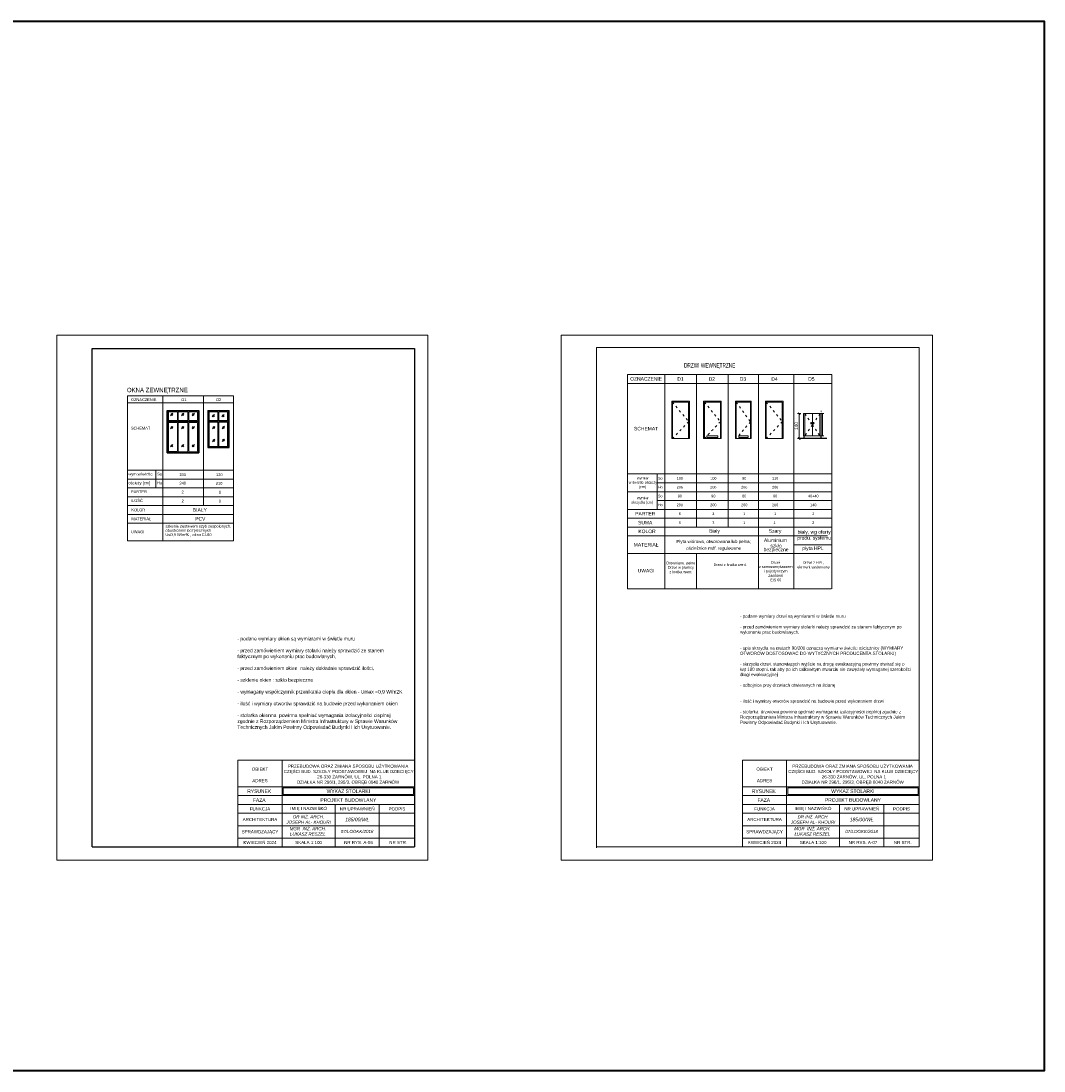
# Model space of a CAD drawing. Header units: millimetres. Extents: x 72202 to 304796, y 21658 to 519946.
# Tile 139 of 139: x 223592 to 229379, y 219413 to 225352. Entities that reach past the tile are written whole.
import ezdxf

# ---------------------------------------------------------------- set-up
doc = ezdxf.new("R2010")
doc.units = ezdxf.units.MM
doc.linetypes.add('ACAD_ISO03W100', pattern=[30, 12, -18])
doc.linetypes.add('DASHDOT', pattern=[25.4, 12.7, -6.35, 0, -6.35])
doc.layers.get('0').update_dxf_attribs({"color": 253})
doc.layers.get('Defpoints').update_dxf_attribs({"color": 253})
doc.layers.add('baza', color=253, linetype='Continuous')
for name, color, linetype, lineweight in [('cienka', 253, 'Continuous', 15), ('DRZWI I OKNA', 253, 'Continuous', 9), ('linia - cienka', 253, 'Continuous', 25), ('linia - kreskowanie', 253, 'Continuous', 5), ('LINIA CIENKA', 7, 'Continuous', 13), ('LINIA WYMIAROWANIE', 253, 'Continuous', 9), ('OPISY', 253, 'Continuous', 9)]:
    doc.layers.add(name, color=color, linetype=linetype, lineweight=lineweight)
doc.layers.add('linia - nie drukować', color=253, linetype='Continuous', lineweight=20, plot=False)
doc.layers.add('LINIA-NIE DRUKOWAĆ', color=253, linetype='Continuous', lineweight=20, plot=False)
doc.styles.add('r100', font='arial.ttf')
doc.styles.add('simplex', font='arial.ttf')
doc.styles.get("Standard").update_dxf_attribs({"font": 'ARIALN.TTF', "width": 0.75})
doc.dimstyles.new('1_100', dxfattribs={"dimtxt": 19, "dimasz": 0.5, "dimexe": 8, "dimexo": 20, "dimgap": 6, "dimtad": 1, "dimtxsty": 'r100', "dimblk": 'Fk_Zasieczka', "dimcen": 2.5, "dimdle": 8, "dimse1": 1, "dimse2": 1, "dimclrd": 256, "dimclre": 256, "dimclrt": 256, "dimadec": 0, "dimazin": 0, "dimtfac": 1, "dimtmove": 0, "dimatfit": 3, "dimldrblk": 'Fk_kropka', "dimfxl": 1, "dimlwd": -1, "dimarcsym": 0})

# ---------------------------------------------------------------- blocks, each defined once
blk = doc.blocks.new('Fk_Zasieczka')
blk.add_hatch(color=256).paths.add_polyline_path([(10, 11), (-11, -10), (-10, -11), (11, 10)])
blk.add_line((0, -20), (0, 20))
blk.add_lwpolyline([(10, 11), (-11, -10), (-10, -11), (11, 10)], close=True)
blk = doc.blocks.new('*D662')
at = {"layer": 'Defpoints', "color": 0, "lineweight": -3, "transparency": 16777216}
for p in [(228069, 223131.6), (227994.2, 222991.6), (228073.3, 222991.6)]:
    blk.add_point(p, dxfattribs=at)
at = {"layer": 'LINIA WYMIAROWANIE', "transparency": 16777216}
blk.add_line((227994.2, 223131.1), (227994.2, 222992.1), dxfattribs=at)
at = {"layer": 'LINIA WYMIAROWANIE', "transparency": 16777216, "xscale": 0.5, "yscale": 0.5, "zscale": 0.5}
for p, rotation in [((227994.2, 223131.6), 90), ((227994.2, 222991.6), 270)]:
    blk.add_blockref('Fk_Zasieczka', p, dxfattribs=dict(at, rotation=rotation))
at = {"layer": 'LINIA WYMIAROWANIE', "transparency": 16777216, "insert": (227978.5, 223061.6), "char_height": 19, "attachment_point": 5, "rotation": 90, "style": 'r100'}
blk.add_mtext('140', dxfattribs=at)
blk = doc.blocks.new('Fk_kropka')
h = blk.add_hatch(color=256)
edge = h.paths.add_edge_path()
edge.add_arc((0, 0), 3, 0, 360)
blk.add_circle((0, 0), 3)

msp = doc.modelspace()

# ---------------------------------------------------------------- linework, layer by layer
at = {"layer": 'baza', "ltscale": 0.25}
msp.add_line((228149.944, 222991.582), (227996.728, 222991.582), dxfattribs=at)
at = {"layer": 'cienka'}
msp.add_lwpolyline([(227963.54, 222390.24), (228179.475, 222390.24)], dxfattribs=at)
at = {"layer": 'DRZWI I OKNA'}
for p, q in [((227278.54, 222991.582), (227278.54, 223196.59)), ((227368.54, 223196.582), (227278.548, 223196.582)), ((227368.54, 222991.582), (227368.54, 223196.582)), ((227458.54, 222991.582), (227458.54, 223196.59)), ((227548.54, 223196.582), (227458.548, 223196.582)), ((227548.54, 222991.582), (227548.54, 223196.582)), ((227638.54, 222991.582), (227638.54, 223196.59)), ((227718.54, 223196.582), (227638.548, 223196.582)), ((227718.54, 222991.582), (227718.54, 223196.582)), ((227808.54, 222991.582), (227808.54, 223196.59)), ((227898.54, 223196.582), (227808.548, 223196.582)), ((227898.54, 222991.582), (227898.54, 223196.582)), ((228019.538, 223131.582), (228019.538, 223006.582)), ((228019.538, 223131.582), (228133.54, 223131.582)), ((228026.508, 223131.582), (228116.508, 223131.582)), ((228026.508, 223101.582), (228026.508, 223131.582)), ((228069.008, 223131.582), (228069.008, 223006.582)), ((228111.508, 223131.582), (228111.508, 223006.582)), ((228118.508, 223131.582), (228118.508, 223006.582)), ((228125.508, 223131.582), (228125.508, 223006.582)), ((228027.308, 223101.582), (228025.708, 223101.582)), ((228025.708, 223101.582), (228025.708, 223091.582)), ((228027.308, 223099.182), (228025.708, 223099.182)), ((228025.708, 223093.982), (228027.308, 223093.982)), ((228025.708, 223091.582), (228027.308, 223091.582)), ((228026.508, 223091.582), (228026.508, 223101.582)), ((228026.508, 223030.582), (228026.508, 223091.582)), ((228027.308, 223091.582), (228027.308, 223101.582)), ((228027.308, 223030.582), (228025.708, 223030.582)), ((228025.708, 223030.582), (228025.708, 223020.582)), ((228027.308, 223028.182), (228025.708, 223028.182)), ((228025.708, 223022.982), (228027.308, 223022.982)), ((228025.708, 223020.582), (228027.308, 223020.582)), ((228026.508, 223030.582), (228026.508, 223020.582)), ((228026.508, 223006.582), (228026.508, 223020.582)), ((228027.308, 223020.582), (228027.308, 223030.582)), ((227472.54, 223005.179), (227472.54, 222997.179)), ((227472.54, 223005.179), (227534.539, 223005.179)), ((227472.54, 222997.179), (227534.539, 222997.179)), ((227534.539, 222997.179), (227534.539, 223005.179)), ((227652.54, 223005.179), (227652.54, 222997.179)), ((227652.54, 223005.179), (227705.539, 223005.179)), ((227652.54, 222997.179), (227705.539, 222997.179)), ((227705.539, 222997.179), (227705.539, 223005.179)), ((228018.888, 222991.582), (228018.96, 222992.302)), ((228025.888, 222991.582), (228018.888, 222991.582)), ((228019.242, 222992.703), (228019.834, 222992.985)), ((228026.508, 223006.582), (228019.538, 223006.582)), ((228019.538, 223006.582), (228025.238, 223006.582)), ((228024.512, 222993.082), (228020.264, 222993.082)), ((228021.288, 222999.682), (228021.288, 223006.582)), ((228023.488, 222999.682), (228021.288, 222999.682)), ((228023.238, 222999.682), (228021.538, 222999.682)), ((228021.538, 222999.682), (228021.538, 222993.082)), ((228023.238, 222999.682), (228023.238, 222993.082)), ((228023.488, 223006.582), (228023.488, 222999.682)), ((228025.533, 222992.703), (228024.942, 222992.985)), ((228025.816, 222992.302), (228025.888, 222991.582)), ((228116.508, 223006.582), (228026.508, 223006.582)), ((228123.102, 223006.582), (228112.408, 223006.582)), ((228112.408, 223006.582), (228133.54, 223006.582)), ((228115.008, 222991.582), (228115.08, 222992.302)), ((228122.008, 222991.582), (228115.008, 222991.582)), ((228115.362, 222992.703), (228115.954, 222992.985)), ((228120.632, 222993.082), (228116.384, 222993.082)), ((228117.408, 222999.682), (228117.408, 223006.582)), ((228119.608, 222999.682), (228117.408, 222999.682)), ((228119.358, 222999.682), (228117.658, 222999.682)), ((228117.658, 222999.682), (228117.658, 222993.082)), ((228119.358, 222999.682), (228119.358, 222993.082)), ((228119.608, 223006.582), (228119.608, 222999.682)), ((228121.653, 222992.703), (228121.062, 222992.985)), ((228121.936, 222992.302), (228122.008, 222991.582))]:
    msp.add_line(p, q, dxfattribs=at)
for centre in [(228062.508, 223077.58), (228075.508, 223077.58)]:
    msp.add_circle(centre, 3, dxfattribs=at)
for centre, radius, start, end in [((228062.508, 223077.58), 3, 194.4775122, 165.5224878), ((228075.508, 223077.58), 3, 14.4775122, 345.5224878), ((228019.457, 222992.252), 0.5, 115.4633451, 174.2894069), ((228020.264, 222992.082), 1, 90, 115.4633451), ((228024.512, 222992.082), 1, 64.5366549, 90), ((228025.318, 222992.252), 0.5, 5.7105931, 64.5366549), ((228115.577, 222992.252), 0.5, 115.4633451, 174.2894069), ((228116.384, 222992.082), 1, 90, 115.4633451), ((228120.632, 222992.082), 1, 64.5366549, 90), ((228121.438, 222992.252), 0.5, 5.7105931, 64.5366549)]:
    msp.add_arc(centre, radius, start, end, dxfattribs=at)
at = {"layer": 'linia - cienka', "linetype": 'Continuous'}
for p, q in [((223994.023, 220680.846), (223994.023, 223500.846)), ((223994.023, 223500.846), (225819.023, 223500.846)), ((225819.023, 223500.846), (225819.023, 220680.846)), ((223994.023, 220680.846), (225819.023, 220680.846))]:
    msp.add_line(p, q, dxfattribs=at)
at = {"layer": 'linia - cienka', "ltscale": 10}
for p, q in [((224649.023, 223149.639), (224769.023, 223149.639)), ((224649.023, 223149.639), (224649.023, 222939.639)), ((224769.023, 222939.639), (224769.023, 223149.639)), ((224649.023, 222939.639), (224769.023, 222939.639))]:
    msp.add_line(p, q, dxfattribs=at)
msp.add_lwpolyline([(224599.023, 222909.639), (224419.023, 222909.639), (224419.023, 223149.639), (224599.023, 223149.639)], close=True, dxfattribs=at)
at = {"layer": 'linia - kreskowanie'}
for p, q in [((224422.023, 223089.639), (224422.023, 223146.639)), ((224422.023, 223146.639), (224596.023, 223146.639)), ((224427.023, 223141.639), (224476.523, 223141.639)), ((224427.023, 223092.139), (224427.023, 223141.639)), ((224451.81, 223134.161), (224437.668, 223120.019)), ((224444.739, 223132.747), (224439.082, 223127.09)), ((224476.523, 223141.639), (224476.523, 223092.139)), ((224481.523, 223141.639), (224536.523, 223141.639)), ((224481.523, 223141.639), (224481.523, 223092.139)), ((224513.938, 223134.161), (224499.795, 223120.019)), ((224506.867, 223132.747), (224501.21, 223127.09)), ((224536.523, 223092.139), (224536.523, 223141.639)), ((224541.523, 223141.639), (224591.023, 223141.639)), ((224541.523, 223092.139), (224541.523, 223141.639)), ((224573.938, 223134.161), (224559.795, 223120.019)), ((224566.867, 223132.747), (224561.21, 223127.09)), ((224591.023, 223092.139), (224591.023, 223141.639)), ((224596.023, 223146.639), (224596.023, 222912.639)), ((224652.023, 222942.639), (224652.023, 223146.639)), ((224652.023, 223146.639), (224766.023, 223146.639)), ((224657.023, 223142.639), (224706.523, 223142.639)), ((224657.023, 223142.639), (224657.023, 223093.139)), ((224706.523, 223142.639), (224706.523, 223093.139)), ((224711.523, 223142.639), (224711.523, 223093.139)), ((224711.523, 223142.639), (224761.023, 223142.639)), ((224761.023, 223093.139), (224761.023, 223142.639)), ((224766.023, 223146.639), (224766.023, 222942.639)), ((224422.023, 222912.639), (224422.023, 223089.639)), ((224422.023, 223087.139), (224596.023, 223087.139)), ((224427.023, 223092.139), (224476.523, 223092.139)), ((224427.023, 222916.639), (224427.023, 223082.139)), ((224427.023, 223082.139), (224476.523, 223082.139)), ((224450.396, 223127.09), (224444.739, 223121.433)), ((224476.523, 223082.139), (224476.523, 222916.639)), ((224481.523, 223092.139), (224536.523, 223092.139)), ((224481.523, 223082.139), (224481.523, 222916.639)), ((224481.523, 223082.139), (224536.523, 223082.139)), ((224512.523, 223127.09), (224506.867, 223121.433)), ((224536.523, 222916.639), (224536.523, 223082.139)), ((224541.523, 223092.139), (224591.023, 223092.139)), ((224541.523, 222916.639), (224541.523, 223082.139)), ((224541.523, 223082.139), (224591.023, 223082.139)), ((224572.523, 223127.09), (224566.867, 223121.433)), ((224591.023, 222916.639), (224591.023, 223082.139)), ((224652.023, 223088.139), (224766.023, 223088.139)), ((224657.023, 223093.139), (224706.523, 223093.139)), ((224657.023, 222946.639), (224657.023, 223083.139)), ((224657.023, 223083.139), (224706.523, 223083.139)), ((224687.626, 223127.158), (224673.484, 223113.016)), ((224680.555, 223125.744), (224674.898, 223120.087)), ((224686.212, 223120.087), (224680.555, 223114.43)), ((224706.523, 223083.139), (224706.523, 222946.639)), ((224711.523, 223093.139), (224761.023, 223093.139)), ((224711.523, 223083.139), (224711.523, 222946.639)), ((224711.523, 223083.139), (224761.023, 223083.139)), ((224742.293, 223127.158), (224728.151, 223113.016)), ((224735.222, 223125.744), (224729.565, 223120.087)), ((224740.879, 223120.087), (224735.222, 223114.43)), ((224761.023, 222946.639), (224761.023, 223083.139)), ((224451.81, 223059.577), (224437.668, 223045.435)), ((224444.739, 223058.163), (224439.082, 223052.506)), ((224450.396, 223052.506), (224444.739, 223046.849)), ((224513.938, 223059.577), (224499.795, 223045.435)), ((224506.867, 223058.163), (224501.21, 223052.506)), ((224512.523, 223052.506), (224506.867, 223046.849)), ((224573.938, 223059.577), (224559.795, 223045.435)), ((224566.867, 223058.163), (224561.21, 223052.506)), ((224572.523, 223052.506), (224566.867, 223046.849)), ((224689.438, 223059.577), (224675.295, 223045.435)), ((224682.367, 223058.163), (224676.71, 223052.506)), ((224688.023, 223052.506), (224682.367, 223046.849)), ((224743.938, 223060.577), (224729.795, 223046.435)), ((224736.867, 223059.163), (224731.21, 223053.506)), ((224742.523, 223053.506), (224736.867, 223047.849)), ((224451.81, 222957.475), (224437.668, 222943.333)), ((224444.739, 222956.061), (224439.082, 222950.404)), ((224513.938, 222957.475), (224499.795, 222943.333)), ((224506.867, 222956.061), (224501.21, 222950.404)), ((224573.938, 222957.475), (224559.795, 222943.333)), ((224566.867, 222956.061), (224561.21, 222950.404)), ((224689.438, 222987.083), (224675.295, 222972.941)), ((224682.367, 222985.669), (224676.71, 222980.012)), ((224688.023, 222980.012), (224682.367, 222974.355)), ((224743.938, 222988.083), (224729.795, 222973.941)), ((224736.867, 222986.669), (224731.21, 222981.012)), ((224742.523, 222981.012), (224736.867, 222975.355)), ((224596.023, 222912.639), (224422.023, 222912.639)), ((224476.523, 222916.639), (224427.023, 222916.639)), ((224450.396, 222950.404), (224444.739, 222944.748)), ((224536.523, 222916.43), (224481.523, 222916.43)), ((224512.523, 222950.404), (224506.867, 222944.748)), ((224591.023, 222916.43), (224541.523, 222916.43)), ((224572.523, 222950.404), (224566.867, 222944.748)), ((224766.023, 222942.639), (224652.023, 222942.639)), ((224706.523, 222946.639), (224657.023, 222946.639)), ((224761.023, 222946.639), (224711.523, 222946.639))]:
    msp.add_line(p, q, dxfattribs=at)
at = {"layer": 'linia - nie drukować', "linetype": 'Continuous'}
for p, q in [((223794.023, 220605.846), (223794.023, 223575.846)), ((223794.023, 223575.846), (225894.023, 223575.846)), ((225894.023, 223575.846), (225894.023, 220605.846)), ((228748.433, 223575.846), (228748.433, 220605.846)), ((223794.023, 220605.846), (225894.023, 220605.846))]:
    msp.add_line(p, q, dxfattribs=at)
at = {"layer": 'LINIA CIENKA'}
for p, q in [((226848.433, 220675.846), (226848.433, 223505.846)), ((226848.433, 223505.846), (228673.433, 223505.846)), ((228673.433, 223505.846), (228673.433, 220680.846)), ((227023.433, 223352.81), (228179.475, 223352.81)), ((227023.433, 223352.81), (227023.433, 222590.707)), ((227233.54, 223352.81), (227233.54, 222590.24)), ((227413.54, 223352.81), (227413.54, 222490.24)), ((227413.54, 223352.81), (227413.54, 222490.24)), ((227593.54, 223352.81), (227593.54, 222490.24)), ((227593.54, 223352.81), (227593.54, 222490.24)), ((227763.54, 223352.81), (227763.54, 222140.24)), ((227763.54, 223352.81), (227763.54, 222140.24)), ((227963.54, 223352.81), (227963.54, 222440.24)), ((227963.54, 223352.81), (227963.54, 222140.24)), ((227963.54, 223352.81), (227963.54, 222490.24)), ((228179.475, 223352.81), (228179.475, 222140.24)), ((227023.433, 223302.81), (228179.475, 223302.81)), ((224194.023, 223232.517), (224794.023, 223232.517)), ((224194.023, 223232.517), (224194.023, 222411.797)), ((224194.023, 223192.517), (224794.023, 223192.517)), ((224394.023, 223232.517), (224394.023, 222411.797)), ((224624.023, 223232.517), (224624.023, 222611.797)), ((224794.023, 223232.517), (224794.023, 222411.797)), ((227373.54, 223201.582), (227273.54, 223201.582)), ((227273.54, 222991.582), (227273.54, 223201.582)), ((227373.54, 222991.582), (227373.54, 223201.582)), ((227553.54, 223201.582), (227453.54, 223201.582)), ((227453.54, 222991.582), (227453.54, 223201.582)), ((227553.54, 222991.582), (227553.54, 223201.582)), ((227723.54, 223201.582), (227633.54, 223201.582)), ((227633.54, 222991.582), (227633.54, 223201.582)), ((227723.54, 222991.582), (227723.54, 223201.582)), ((227903.54, 223201.582), (227803.54, 223201.582)), ((227803.54, 222991.582), (227803.54, 223201.582)), ((227903.54, 222991.582), (227903.54, 223201.582)), ((227273.54, 222991.582), (227373.54, 222991.582)), ((227453.54, 222991.582), (227553.54, 222991.582)), ((227633.54, 222991.582), (227723.54, 222991.582)), ((227803.54, 222991.582), (227903.54, 222991.582)), ((224194.023, 222811.797), (224794.023, 222811.797)), ((224354.13, 222811.797), (224354.13, 222711.797)), ((227023.433, 222790.24), (227233.54, 222790.24)), ((227190.639, 222790.24), (227190.639, 222690.24)), ((227190.639, 222790.24), (227190.639, 222690.24)), ((227233.54, 222790.24), (228179.475, 222790.24)), ((224194.023, 222761.797), (224794.023, 222761.797)), ((227190.639, 222740.24), (227233.54, 222740.24)), ((227233.54, 222740.24), (228179.475, 222740.24)), ((224194.023, 222711.797), (224794.023, 222711.797)), ((224194.023, 222661.797), (224794.023, 222661.797)), ((227023.433, 222690.24), (227233.54, 222690.24)), ((227190.639, 222690.24), (227190.639, 222590.24)), ((227190.639, 222690.24), (227190.639, 222590.24)), ((227233.54, 222690.24), (228179.475, 222690.24)), ((224194.023, 222611.797), (224794.023, 222611.797)), ((227190.639, 222640.24), (227233.54, 222640.24)), ((227233.54, 222640.24), (228179.475, 222640.24)), ((224194.023, 222561.797), (224794.023, 222561.797)), ((227023.433, 222590.707), (227023.433, 222490.24)), ((227023.433, 222590.24), (227233.54, 222590.24)), ((227023.433, 222540.24), (227233.54, 222540.24)), ((227233.54, 222590.24), (227233.54, 222490.24)), ((227233.54, 222590.24), (228179.475, 222590.24)), ((227233.54, 222540.24), (228179.475, 222540.24)), ((224194.023, 222511.797), (224794.023, 222511.797)), ((227023.433, 222490.24), (227023.433, 222340.24)), ((227023.433, 222490.24), (227233.54, 222490.24)), ((227233.54, 222490.24), (227233.54, 222340.24)), ((227233.54, 222490.24), (228179.475, 222490.24)), ((227023.433, 222440.24), (227233.54, 222440.24)), ((227023.433, 222440.24), (227233.54, 222440.24)), ((227233.54, 222440.24), (228154.475, 222440.24)), ((224194.023, 222411.797), (224794.023, 222411.797)), ((224194.023, 222411.797), (224794.023, 222411.797)), ((227023.433, 222340.24), (227023.433, 222140.24)), ((227023.433, 222340.24), (227233.54, 222340.24)), ((227233.54, 222340.24), (227233.54, 222140.24)), ((227233.54, 222340.24), (228179.475, 222340.24)), ((227413.54, 222340.24), (227413.54, 222140.24)), ((227413.54, 222340.24), (227413.54, 222140.24)), ((227023.433, 222140.24), (228174.475, 222140.24)), ((224819.023, 221170.846), (225819.023, 221170.846)), ((227673.433, 221170.846), (228673.433, 221170.846)), ((226848.433, 220680.846), (228673.433, 220680.846))]:
    msp.add_line(p, q, dxfattribs=at)
at = {"layer": 'LINIA CIENKA', "linetype": 'ACAD_ISO03W100'}
for p, q in [((227278.548, 223196.582), (227368.54, 223085.902)), ((227458.548, 223196.582), (227548.54, 223085.902)), ((227638.548, 223196.582), (227718.54, 223085.902)), ((227808.548, 223196.582), (227898.54, 223085.902)), ((228026.508, 223131.582), (228069.008, 223069.082)), ((228111.508, 223131.582), (228069.008, 223069.082)), ((227368.54, 223085.902), (227278.54, 222991.582)), ((227548.54, 223085.902), (227458.54, 222991.582)), ((227718.54, 223085.902), (227638.54, 222991.582)), ((227898.54, 223085.902), (227808.54, 222991.582)), ((228069.008, 223069.082), (228026.508, 223006.582)), ((228069.008, 223069.082), (228111.508, 223006.582))]:
    msp.add_line(p, q, dxfattribs=at)
at = {"layer": 'LINIA CIENKA', "lineweight": -3, "ltscale": 4}
for p, q in [((224419.023, 223149.639), (224419.023, 222909.639)), ((224599.023, 222909.639), (224599.023, 223092.139)), ((224419.023, 222909.639), (224599.023, 222909.639))]:
    msp.add_line(p, q, dxfattribs=at)
at = {"layer": 'LINIA CIENKA', "linetype": 'DASHDOT'}
msp.add_line((228118.508, 222991.582), (228118.508, 223147.657), dxfattribs=at)
at = {"layer": 'LINIA WYMIAROWANIE', "lineweight": 40, "ltscale": 4}
msp.add_lwpolyline([(189252.203, 225352.466), (229379.457, 225352.466), (229379.457, 219413.411), (189252.203, 219413.411)], close=True, dxfattribs=at)
at = {"layer": 'LINIA-NIE DRUKOWAĆ'}
msp.add_lwpolyline([(228748.433, 220605.846), (226648.433, 220605.846), (226648.433, 223575.846), (228748.433, 223575.846)], dxfattribs=at)
at = {"layer": 'OPISY'}
for p, q in [((224819.023, 220680.846), (224819.023, 221170.846)), ((225069.023, 220680.846), (225069.023, 221170.846)), ((225819.023, 221170.846), (225819.023, 220680.846)), ((227673.433, 220680.846), (227673.433, 221170.846)), ((227923.433, 220680.846), (227923.433, 221170.846)), ((228673.433, 221170.846), (228673.433, 220680.846)), ((224819.023, 221020.846), (225819.023, 221020.846)), ((225075.023, 220976.846), (225075.023, 221014.846)), ((225075.023, 221014.846), (225813.023, 221014.846)), ((225813.023, 221014.846), (225813.023, 220976.846)), ((227673.433, 221020.846), (228673.433, 221020.846)), ((227929.433, 220976.846), (227929.433, 221014.846)), ((227929.433, 221014.846), (228667.433, 221014.846)), ((228667.433, 221014.846), (228667.433, 220976.846)), ((224819.023, 220970.846), (225819.023, 220970.846)), ((225075.023, 220976.846), (225813.023, 220976.846)), ((227673.433, 220970.846), (228673.433, 220970.846)), ((227929.433, 220976.846), (228667.433, 220976.846)), ((224819.023, 220920.846), (225819.023, 220920.846)), ((225369.023, 220680.846), (225369.023, 220920.846)), ((225619.023, 220680.846), (225619.023, 220920.846)), ((227673.433, 220920.846), (228673.433, 220920.846)), ((228223.433, 220680.846), (228223.433, 220920.846)), ((228473.433, 220680.846), (228473.433, 220920.846)), ((224819.023, 220870.846), (225819.023, 220870.846)), ((227673.433, 220870.846), (228673.433, 220870.846)), ((224819.023, 220800.846), (225819.023, 220800.846)), ((227673.433, 220800.846), (228673.433, 220800.846)), ((224819.023, 220730.846), (225819.023, 220730.846)), ((227673.433, 220730.846), (228673.433, 220730.846)), ((224819.023, 220680.846), (225819.023, 220680.846)), ((227673.433, 220680.846), (228673.433, 220680.846))]:
    msp.add_line(p, q, dxfattribs=at)

# ---------------------------------------------------------------- texts
at = {"layer": 'linia - cienka', "linetype": 'Continuous', "style": 'simplex'}
for s, p in [('OZNACZENIE', (224214.023, 223202.517)), ('O1', (224498.075, 223202.517)), ('O2', (224694.301, 223202.517)), ('SCHEMAT', (224214.023, 223041.166)), ('wym.wświetle', (224199.823, 222781.797)), ('So', (224361.961, 222781.797)), ('180', (224487.414, 222778.952)), ('120', (224695.255, 222778.302)), ('ościeży [cm]', (224199.823, 222731.797)), ('Ho', (224361.961, 222731.797)), ('240', (224488.081, 222730.17)), ('210', (224693.991, 222729.519)), ('PARTER', (224214.023, 222681.797)), ('2', (224500.412, 222680.17)), ('1', (224711.248, 222679.519)), ('ILOŚĆ', (224214.023, 222631.797)), ('2', (224500.412, 222630.17)), ('1', (224711.248, 222629.519)), ('obustronnie bezpiecznych', (224409.32, 222463.183)), ('UWAGI', (224214.023, 222455.242)), ('U≤0,9 W/m²K , okna EI-60  ', (224409.32, 222438.864))]:
    msp.add_text(s, height=16, dxfattribs=at).set_placement(p)
for s, insert, char_height, width, attachment_point in [('KOLOR', (224255.551, 222587.03), 16, 200, 5), ('MATERIAŁ', (224272.859, 222536.378), 16, 210.10692, 5), ('- podane wymiary drzwi są wymiarami w świetle muru\\P\\P- przed zamówieniem wymiary stolarki należy sprawdzić ze stanem faktycznym po wykonaniu prac budowlanych,\\P\\P\\P- opis skrzydła na rzutach 90/200 oznacza wymiar w świetle ościeżnicy (WYMIARY OTWORÓW DOSTOSOWAĆ DO WYTYCZNYCH PRODUCENTA STOLARKI)\\P\\P- skrzydła drzwi, stanowiących wyjście na drogę ewakuacyjną powinny otwirać się o kąt 180 stopni, tak aby po ich całkowitym otwarciu nie zawężały wymaganej szerokości drogi ewakuacyjnej\\P\\P- odbojnice przy drzwiach otwieranych na ścianę\\P\\P\\P- ilość i wymiary otworów sprawdzić na budowie przed wykonaniem drzwi\\P\\P- stolarka  drzwiowa powinna spełniać wymagania izolacyjności cieplnej zgodnie z Rozporządzeniem Ministra Infrastruktury w Sprawie Warunków Technicznych Jakim Powinny Odpowiadać Budynki i Ich Usytuowanie.', (227659.661, 221994.803), 18, 967.42783, 1), ('- podane wymiary okien są wymiarami w świetle muru\\P\\P- przed zamówieniem wymiary stolarki należy sprawdzić ze stanem faktycznym po wykonaniu prac budowlanych,\\P\\P- przed zamówieniem okien  należy dokładnie sprawdzić ilości,\\P\\P- szklenie okien : szkło bezpieczne \\P\\P- wymagany współczynnik przenikania ciepła dla okien - Umax =0,9 W/m2K\\P\\P- ilość i wymiary otworów sprawdzić na budowie przed wykonaniem okien\\P\\P- stolarka okienna  powinna spełniać wymagania izolacyjności cieplnej zgodnie z Rozporządzeniem Ministra Infrastruktury w Sprawie Warunków Technicznych Jakim Powinny Odpowiadać Budynki i Ich Usytuowanie.', (224816.193, 221868.615), 20, 967.42783, 1)]:
    msp.add_mtext(s, dxfattribs=dict(at, insert=insert, char_height=char_height, width=width, attachment_point=attachment_point))
at = {"layer": 'LINIA CIENKA'}
msp.add_text('OKNA ZEWNĘTRZNE', height=25, dxfattribs=at).set_placement((224190.996, 223252.822))
at = {"layer": 'LINIA CIENKA', "style": 'simplex'}
msp.add_text('szkenie zestawem szyb zespolonych, ', height=16, dxfattribs=at).set_placement((224409.32, 222487.183))
at = {"layer": 'LINIA CIENKA', "insert": (227488.129, 223401.144), "char_height": 25, "width": 510.10692, "attachment_point": 5}
msp.add_mtext('DRZWI WEWNĘTRZNE', dxfattribs=at)
at = {"layer": 'LINIA CIENKA', "attachment_point": 5, "style": 'simplex'}
for s, insert, char_height, width in [('OZNACZENIE', (227128.487, 223328.277), 20, 210.10692), ('D1', (227323.026, 223328.044), 20, 314), ('D2', (227500.176, 223327.81), 20, 314), ('D3', (227676.672, 223327.81), 20, 314), ('D4', (227855.213, 223327.81), 20, 314), ('D5', (228063.498, 223327.81), 20, 314), ('SCHEMAT', (227128.487, 223046.759), 20, 210.10692), (' wymiar^J w świetle ościeży (cm)', (227107.036, 222740.474), 15, 167.2064), ('So\\P\\PHo', (227208.54, 222740.707), 15, 50), ('100', (227318.757, 222765.474), 15, 197.84629), ('100', (227508.757, 222765.474), 15, 197.84629), ('90', (227683.757, 222765.474), 15, 197.84629), ('110', (227858.757, 222765.474), 15, 197.84629), ('206', (227318.757, 222715.474), 15, 197.84629), ('206', (227508.757, 222715.474), 15, 197.84629), ('206', (227683.757, 222715.474), 15, 197.84629), ('206', (227858.757, 222715.474), 15, 197.84629), (' wymiar^Jskrzydła (cm)', (227107.036, 222640.474), 15, 167.2064), ('So\\P\\PHo', (227208.54, 222640.707), 15, 50), ('90', (227318.757, 222665.474), 15, 197.84629), ('90', (227508.757, 222665.474), 15, 197.84629), ('80', (227683.757, 222665.474), 15, 197.84629), ('90', (227858.757, 222665.474), 15, 197.84629), ('40+40', (228074.224, 222665.474), 15, 197.84629), ('BIAŁY', (224604.083, 222587.03), 20, 1528), ('200', (227318.757, 222615.24), 15, 197.84629), ('200', (227508.757, 222615.24), 15, 197.84629), ('200', (227683.757, 222615.24), 15, 197.84629), ('200', (227858.757, 222615.24), 15, 197.84629), ('140', (228074.224, 222615.24), 15, 197.84629), ('PCV', (224606.272, 222536.559), 20, 1528), ('PARTER', (227123.433, 222565.474), 20, 200), ('6', (227318.757, 222565.24), 15, 197.84629), ('3', (227508.757, 222565.24), 15, 197.84629), ('1', (227683.757, 222565.24), 15, 197.84629), ('1', (227858.757, 222565.24), 15, 197.84629), ('2', (228074.224, 222565.24), 15, 197.84629), ('SUMA', (227123.433, 222515.007), 20, 200), ('KOLOR', (227133.54, 222465.474), 20, 200), ('6', (227320.023, 222515.24), 15, 197.84629), ('Biały', (227515.503, 222465.474), 20, 314), ('3', (227508.757, 222515.24), 15, 197.84629), ('1', (227683.757, 222515.24), 15, 197.84629), ('Szary', (227858.078, 222465.474), 20, 1310.69717), ('1', (227854.954, 222515.24), 15, 197.84629), ('2', (228074.224, 222515.24), 15, 197.84629), ('Płyta wiórowa, otworowana lub pełna;  ', (227510.312, 222405.795), 18, 1882.27288), ('Aluminium', (227860.057, 222415.24), 20, 1310.69717), ('biały, wg oferty \\Pprodu. systemu', (228079.093, 222442.785), 20, 418.90315), ('MATERIAŁ', (227128.487, 222390.007), 20, 210.10692), ('ościeżnice mdf. regulowane  ', (227510.312, 222367.726), 18, 1882.27288), ('bezpieczne', (227863.749, 222360.302), 20, 1310.69717), ('szkło ', (227863.749, 222384.607), 20, 1310.69717), ('płyta HPL ', (228072.261, 222367.785), 20, 418.90315), ('Drewniane, pełne\\PDrzwi w piwnicy \\Pz kratka went.', (227324.924, 222261.657), 15, 196.76402), ('Drzwi z HPL, element systemowy ', (228075.823, 222274.813), 15, 187.84629), ('UWAGI', (227128.487, 222243.498), 20, 210.10692), ('Drzwi z kratką went.', (227603.675, 222275.345), 15, 390), ('Drzwi \\Pz samozamykaczem \\Pi pojedynczym zamkiem\\PEIS 60', (227861.922, 222240.896), 15, 196.76402)]:
    msp.add_mtext(s, dxfattribs=dict(at, insert=insert, char_height=char_height, width=width))
at = {"layer": 'OPISY', "attachment_point": 5, "style": 'simplex'}
for s, insert, char_height, width in [('OBIEKT', (224944.023, 221120.846), 18, 250), ('\\A1;PRZEBUDOWA ORAZ ZMIANA SPOSOBU UŻYTKOWANIA\\P CZĘŚCI BUD. SZKOŁY PODSTAWOWEJ  NA KLUB DZIECIĘCY  \\P  26-330 ŻARNÓW, UL. POLNA 1\\PDZIAŁKA NR 296/1, 295/3, OBRĘB 0040 ŻARNÓW', (225442.402, 221089.592), 18, 879.64412), ('OBIEKT', (227798.433, 221120.846), 18, 250), ('\\A1;PRZEBUDOWA ORAZ ZMIANA SPOSOBU UŻYTKOWANIA\\P CZĘŚCI BUD. SZKOŁY PODSTAWOWEJ  NA KLUB DZIECIĘCY  \\P  26-330 ŻARNÓW, UL. POLNA 1\\PDZIAŁKA NR 296/1, 295/3, OBRĘB 0040 ŻARNÓW', (228296.812, 221089.592), 18, 879.64412), ('\\PADRES', (224944.023, 221070.846), 18, 250), ('\\PADRES', (227798.433, 221070.846), 18, 250), ('RYSUNEK', (224939.694, 220995.846), 20, 241.34214), ('WYKAZ STOLARKI', (225444.023, 220995.846), 20, 738), ('RYSUNEK', (227794.104, 220995.846), 20, 241.34214), ('WYKAZ STOLARKI', (228298.433, 220995.846), 20, 738), ('FAZA', (224939.694, 220945.846), 20, 241.34214), ('PROJEKT BUDOWLANY', (225444.023, 220945.846), 20, 738), ('FAZA', (227794.104, 220945.846), 20, 241.34214), ('PROJEKT BUDOWLANY', (228298.433, 220945.846), 20, 738), ('FUNKCJA', (224944.023, 220895.846), 18, 250), ('IMIĘ I NAZWISKO', (225219.023, 220895.846), 18, 300), ('NR UPRAWNIEŃ', (225494.023, 220895.846), 18, 250), ('PODPIS', (225719.023, 220895.846), 18, 200), ('FUNKCJA', (227798.433, 220895.846), 18, 250), ('IMIĘ I NAZWISKO', (228073.433, 220895.846), 18, 300), ('NR UPRAWNIEŃ', (228348.433, 220895.846), 18, 250), ('PODPIS', (228573.433, 220895.846), 18, 200), ('ARCHITEKTURA', (224944.023, 220835.846), 18, 250), ('{\\fArial|b0|i1|c238|p34;DR INŻ. ARCH. \\PJOSEPH AL- KHOURI}', (225219.023, 220835.846), 18, 300), ('{\\fArial|b0|i1|c238|p34;185/00/WŁ}', (225494.023, 220835.846), 20, 250), ('ARCHITEKTURA', (227798.433, 220835.846), 18, 250), ('{\\fArial|b0|i1|c238|p34;DR INŻ. ARCH. \\PJOSEPH AL- KHOURI}', (228073.433, 220835.846), 18, 300), ('{\\fArial|b0|i1|c238|p34;185/00/WŁ}', (228348.433, 220835.846), 20, 250), ('SPRAWDZAJĄCY', (224944.141, 220764.127), 18, 300), ('{\\fArial|b0|i1|c238|p34;MGR  INŻ. ARCH. \\PŁUKASZ RESZEL}', (225214.881, 220768.822), 18, 300), ('{\\fArial|b0|i1|c238|p34;07/LOOKK/2018}', (225493.353, 220768.213), 18, 300), ('SPRAWDZAJĄCY', (227798.552, 220764.127), 18, 300), ('{\\fArial|b0|i1|c238|p34;MGR  INŻ. ARCH. \\PŁUKASZ RESZEL}', (228069.292, 220768.822), 18, 300), ('{\\fArial|b0|i1|c238|p34;07/LOOKK/2018}', (228347.763, 220768.213), 18, 300), ('KWIECIEŃ 2024', (224944.023, 220705.846), 18, 250), ('SKALA 1:100', (225219.023, 220705.846), 18, 300), ('  NR RYS. A-06', (225494.023, 220705.846), 18, 250), ('  NR STR.', (225719.023, 220705.846), 18, 200), ('KWIECIEŃ 2024', (227798.433, 220705.846), 18, 250), ('SKALA 1:100', (228073.433, 220705.846), 18, 300), ('  NR RYS. A-07', (228348.433, 220705.846), 18, 250), ('  NR STR.', (228573.433, 220705.846), 18, 200)]:
    msp.add_mtext(s, dxfattribs=dict(at, insert=insert, char_height=char_height, width=width))

# ---------------------------------------------------------------- dimensions: what is measured, and where the dimension line sits
at = {"layer": 'LINIA WYMIAROWANIE'}
dim = msp.add_linear_dim(base=(227994.228, 222991.582), p1=(228069.008, 223131.582), p2=(228073.336, 222991.582), angle=90, dimstyle='1_100', dxfattribs=at)
dim.commit()
dim.dimension.update_dxf_attribs({"geometry": '*D662', "text_midpoint": (227978.527, 223061.582)})

doc.saveas('drawing.dxf')
